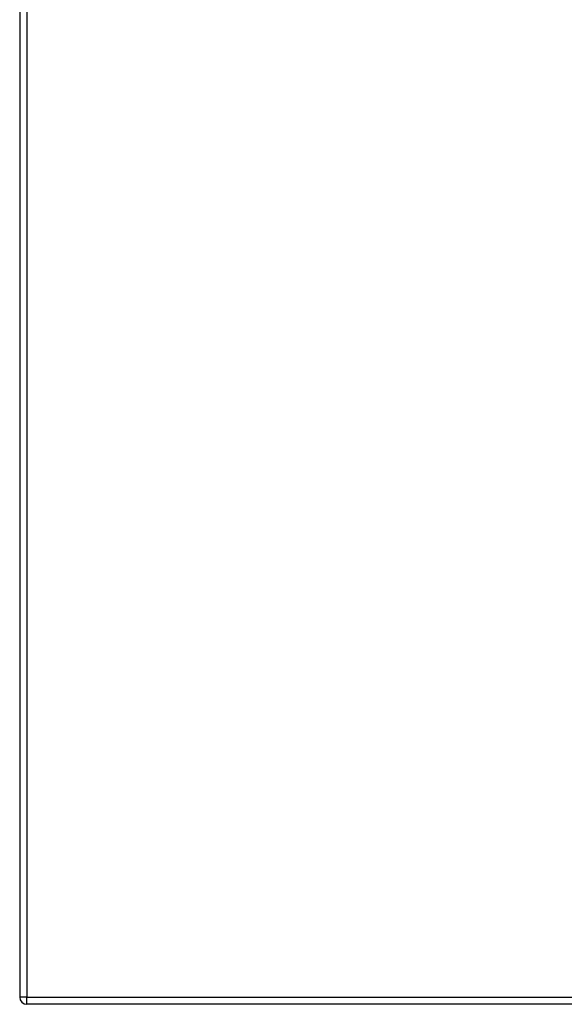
# Model space of a CAD drawing. Header units: inches. Extents: x 11 to 342, y 26 to 169.
# Tile 98 of 149: x 111 to 119, y 85 to 99. Entities that reach past the tile are written whole.
import ezdxf

# ---------------------------------------------------------------- set-up
doc = ezdxf.new("R2010")
doc.units = ezdxf.units.IN
doc.header["$MEASUREMENT"] = 0
doc.layers.add('Visible Edges(ANSI)', color=7, linetype='Continuous', lineweight=25)
doc.layers.add('Visible Tangent Edges(ANSI)', color=7, linetype='Continuous', lineweight=25)

msp = doc.modelspace()

# ---------------------------------------------------------------- linework, layer by layer
at = {"layer": 'Visible Edges(ANSI)'}
for p, q in [((111.188, 111.863), (111.188, 85.143)), ((182.892, 85.044), (111.287, 85.044))]:
    msp.add_line(p, q, dxfattribs=at)
msp.add_arc((111.287, 85.143), 0.099, 180, 270, dxfattribs=at)
at = {"layer": 'Visible Tangent Edges(ANSI)'}
for p, q in [((111.287, 111.863), (111.287, 85.143)), ((111.287, 85.143), (111.188, 85.143)), ((111.287, 85.044), (111.287, 85.143)), ((111.287, 85.143), (182.892, 85.143))]:
    msp.add_line(p, q, dxfattribs=at)

doc.saveas('drawing.dxf')
